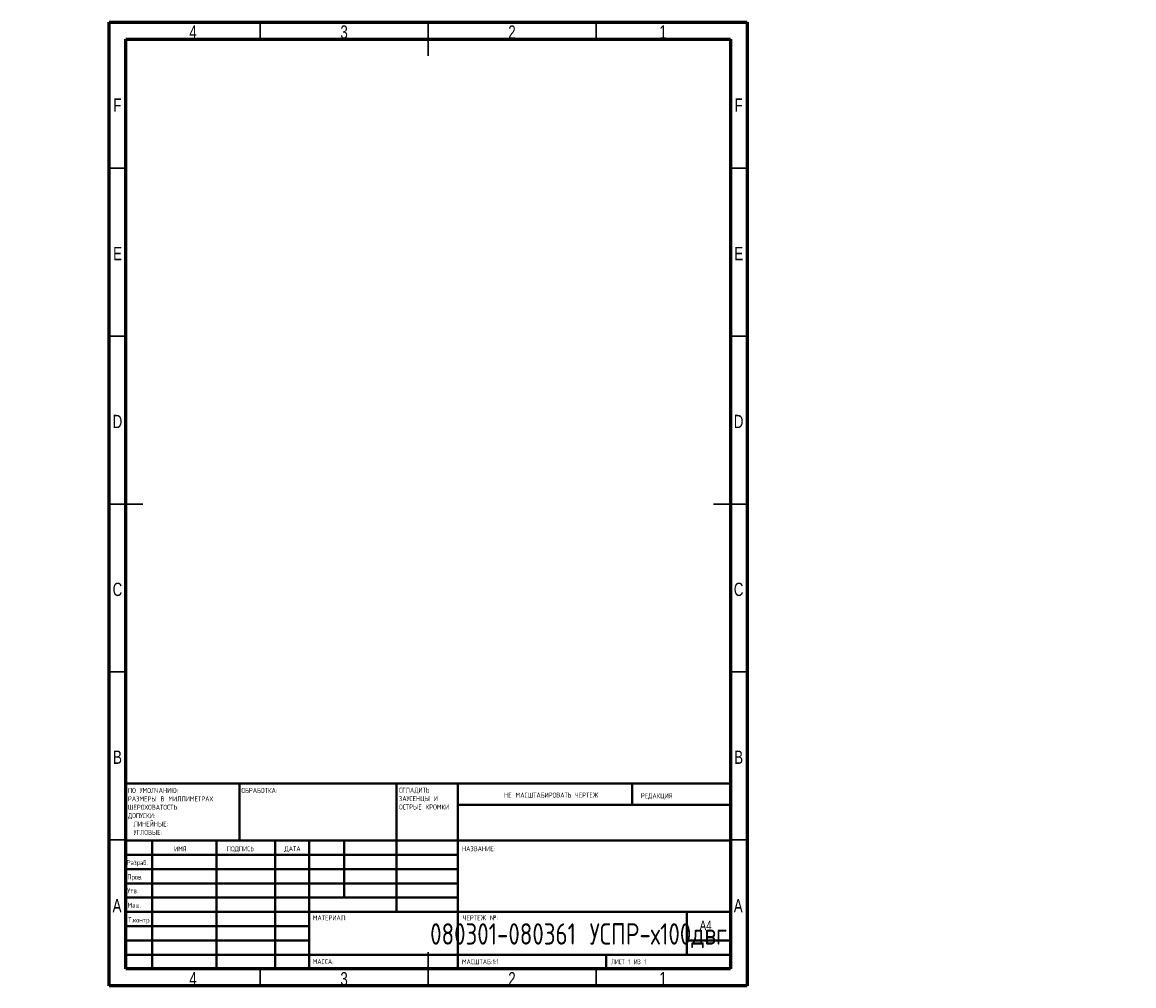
# Model space of a CAD drawing. Header units: millimetres. Extents: x -202 to 1415, y -6882 to 292.
# Tile 9 of 9: x -11 to 320, y 5 to 292. Entities that reach past the tile are written whole.
import ezdxf

# ---------------------------------------------------------------- set-up
doc = ezdxf.new("R2010")
doc.units = ezdxf.units.MM
doc.styles.add('SLDTEXTSTYLE0', font='TXT', dxfattribs={"width": 0.75, "bigfont": 'bigfont'})
doc.styles.add('SLDTEXTSTYLE1', font='TXT', dxfattribs={"width": 0.75})
doc.styles.add('SLDTEXTSTYLE2', font='TXT', dxfattribs={"width": 0.681818, "bigfont": 'bigfont'})

# ---------------------------------------------------------------- blocks, each defined once
blk = doc.blocks.new('SW_NOTE_0')
at = {"color": 0, "linetype": 'Continuous', "lineweight": 0, "char_height": 1.5, "attachment_point": 1, "style": 'SLDTEXTSTYLE0'}
for s, insert in [('\\M+18452\\M+18443\\M+1844C\\M+18440\\M+18444\\M+18449\\M+18453\\M+1845D', (0, 1.93)), ('\\M+18448\\M+18440\\M+18454\\M+18452\\M+18445\\M+1844E\\M+18457\\M+1845C \\M+18449', (0, -0.57)), ('\\M+1844F\\M+18452\\M+18453\\M+18451\\M+1845C\\M+18445 \\M+1844B\\M+18451\\M+1844F\\M+1844D\\M+1844B\\M+18449', (0, -3.07))]:
    blk.add_mtext(s, dxfattribs=dict(at, insert=insert))
blk = doc.blocks.new('SW_NOTE_1')
at = {"color": 0, "linetype": 'Continuous', "lineweight": 0, "char_height": 1.5, "attachment_point": 1, "style": 'SLDTEXTSTYLE0'}
for s, insert in [('\\M+18450\\M+1844F \\M+18454\\M+1844D\\M+1844F\\M+1844C\\M+18458\\M+18440\\M+1844E\\M+18449\\M+1845F:', (0, 1.93)), ('\\M+18451\\M+18440\\M+18448\\M+1844D\\M+18445\\M+18451\\M+1845C \\M+18442 \\M+1844D\\M+18449\\M+1844C\\M+1844C\\M+18449\\M+1844D\\M+18445\\M+18453\\M+18451\\M+18440\\M+18456', (0, -0.57)), ('\\M+18459\\M+18445\\M+18451\\M+1844F\\M+18456\\M+1844F\\M+18442\\M+18440\\M+18453\\M+1844F\\M+18452\\M+18453\\M+1845D:', (0, -3.07)), ('\\M+18444\\M+1844F\\M+18450\\M+18454\\M+18452\\M+1844B\\M+18449:', (0, -5.57)), ('\\M+1844C\\M+18449\\M+1844E\\M+18445\\M+1844A\\M+1844E\\M+1845C\\M+18445:', (1.69, -8.07)), ('\\M+18454\\M+18443\\M+1844C\\M+1844F\\M+18442\\M+1845C\\M+18445:', (1.69, -10.57))]:
    blk.add_mtext(s, dxfattribs=dict(at, insert=insert))

msp = doc.modelspace()

# ---------------------------------------------------------------- linework, layer by layer
at = {"color": 7, "linetype": 'Continuous', "lineweight": 60}
for p, q in [((15, 5), (15, 292)), ((15, 292), (205, 292)), ((205, 292), (205, 5)), ((20, 10), (20, 287)), ((20, 287), (200, 287)), ((200, 287), (200, 10)), ((200, 10), (20, 10)), ((205, 5), (15, 5))]:
    msp.add_line(p, q, dxfattribs=at)
at = {"color": 7, "linetype": 'Continuous', "lineweight": 30}
for p, q in [((60, 287), (60, 292)), ((110, 287), (110, 292)), ((110, 292), (110, 282)), ((160, 287), (160, 292)), ((20, 248.5), (15, 248.5)), ((200, 248.5), (205, 248.5)), ((20, 198.5), (15, 198.5)), ((200, 198.5), (205, 198.5)), ((20, 148.5), (15, 148.5)), ((15, 148.5), (25, 148.5)), ((205, 148.5), (195, 148.5)), ((200, 148.5), (205, 148.5)), ((20, 98.5), (15, 98.5)), ((200, 98.5), (205, 98.5)), ((20, 48.5), (15, 48.5)), ((200, 48.5), (205, 48.5)), ((110, 5), (110, 15)), ((60, 10), (60, 5)), ((110, 10), (110, 5)), ((160, 10), (160, 5))]:
    msp.add_line(p, q, dxfattribs=at)
at = {"color": 7, "linetype": 'Continuous', "lineweight": 40}
for p, q in [((20, 65.25), (200, 65.25)), ((20, 65.25), (20, 10)), ((53.8, 48.25), (53.8, 65.25)), ((100.6, 65.25), (100.6, 27)), ((118.8, 65.25), (118.8, 10)), ((170.8, 58.88), (170.8, 65.25)), ((200, 58.88), (118.8, 58.88)), ((200, 48.25), (20, 48.25)), ((27.8, 48.25), (27.8, 10)), ((46.99, 48.25), (46.99, 10)), ((64.4, 48.25), (64.4, 10)), ((74.6, 10), (74.6, 48.25)), ((85, 31.25), (85, 48.25)), ((118.8, 44), (20, 44)), ((118.8, 39.75), (20, 39.75)), ((118.8, 35.5), (20, 35.5)), ((118.8, 31.25), (20, 31.25)), ((74.6, 27), (20, 27)), ((74.6, 27), (200, 27)), ((187, 14.25), (187, 27)), ((74.6, 22.75), (20, 22.75)), ((74.6, 18.5), (20, 18.5)), ((200, 18.5), (187, 18.5)), ((20, 14.25), (200, 14.25)), ((163, 10), (163, 14.25))]:
    msp.add_line(p, q, dxfattribs=at)

# ---------------------------------------------------------------- block references
at = {"color": 7, "linetype": 'Continuous', "lineweight": 0}
for name, p in [('SW_NOTE_1', (20.59, 61.99)), ('SW_NOTE_0', (101.31, 62.07))]:
    msp.add_blockref(name, p, dxfattribs=at)

# ---------------------------------------------------------------- texts
for s, insert, char_height, attachment_point, style in [('4', (39.96, 291.06), 3.97, 2, 'SLDTEXTSTYLE1'), ('3', (84.96, 291.06), 3.97, 2, 'SLDTEXTSTYLE1'), ('2', (134.96, 291.06), 3.97, 2, 'SLDTEXTSTYLE1'), ('1', (179.96, 291.06), 3.97, 2, 'SLDTEXTSTYLE1'), ('F', (17.46, 269.31), 3.97, 2, 'SLDTEXTSTYLE1'), ('F', (202.46, 269.31), 3.97, 2, 'SLDTEXTSTYLE1'), ('E', (17.51, 225.06), 3.97, 2, 'SLDTEXTSTYLE1'), ('E', (202.51, 225.06), 3.97, 2, 'SLDTEXTSTYLE1'), ('D', (17.45, 175.06), 3.97, 2, 'SLDTEXTSTYLE1'), ('D', (202.45, 175.06), 3.97, 2, 'SLDTEXTSTYLE1'), ('C', (17.46, 125.06), 3.97, 2, 'SLDTEXTSTYLE1'), ('C', (202.46, 125.06), 3.97, 2, 'SLDTEXTSTYLE1'), ('B', (17.47, 75.06), 3.97, 2, 'SLDTEXTSTYLE1'), ('B', (202.47, 75.06), 3.97, 2, 'SLDTEXTSTYLE1'), ('\\M+1844F\\M+18441\\M+18451\\M+18440\\M+18441\\M+1844F\\M+18453\\M+1844B\\M+18440:', (54.37, 63.92), 1.5, 1, 'SLDTEXTSTYLE0'), ('\\M+1844E\\M+18445 \\M+1844D\\M+18440\\M+18452\\M+18459\\M+18453\\M+18440\\M+18441\\M+18449\\M+18451\\M+1844F\\M+18442\\M+18440\\M+18453\\M+1845D \\M+18458\\M+18445\\M+18451\\M+18453\\M+18445\\M+18447', (132.61, 62.53), 1.5, 1, 'SLDTEXTSTYLE0'), ('\\M+18451\\M+18445\\M+18444\\M+18440\\M+1844B\\M+18457\\M+18449\\M+18460', (173.33, 62.33), 1.5, 1, 'SLDTEXTSTYLE0'), ('\\M+18449\\M+1844D\\M+18460', (34.32, 46.5), 1.5, 1, 'SLDTEXTSTYLE0'), ('\\M+18450\\M+1844F\\M+18444\\M+18450\\M+18449\\M+18452\\M+1845D', (50.03, 46.56), 1.5, 1, 'SLDTEXTSTYLE0'), ('\\M+18444\\M+18440\\M+18453\\M+18440', (67.21, 46.58), 1.5, 1, 'SLDTEXTSTYLE0'), ('\\M+1844E\\M+18440\\M+18448\\M+18442\\M+18440\\M+1844E\\M+18449\\M+18445:', (120.07, 46.58), 1.5, 1, 'SLDTEXTSTYLE0'), ('\\M+18451\\M+18470\\M+18478\\M+18482\\M+18470\\M+18471.', (20.21, 42.43), 1.5, 1, 'SLDTEXTSTYLE0'), ('\\M+18450\\M+18482\\M+18480\\M+18472.', (20.41, 38.15), 1.5, 1, 'SLDTEXTSTYLE0'), ('\\M+18454\\M+18484\\M+18472.', (20.4, 34.06), 1.5, 1, 'SLDTEXTSTYLE0'), ('A', (17.34, 30.81), 3.97, 2, 'SLDTEXTSTYLE1'), ('\\M+1844D\\M+18470\\M+1848A.', (20.46, 29.73), 1.5, 1, 'SLDTEXTSTYLE0'), ('A', (202.34, 30.81), 3.97, 2, 'SLDTEXTSTYLE1'), ('080301-080361 \\M+18454\\M+18452\\M+18450\\M+18451-\\M+18487100\\M+18474\\M+18472\\M+18473', (154.8, 23.61), 6.35, 2, 'SLDTEXTSTYLE0'), ('\\M+18453.\\M+1847B\\M+18480\\M+1847E\\M+18484\\M+18482', (20.67, 25.35), 1.5, 1, 'SLDTEXTSTYLE0'), ('\\M+1844D\\M+18440\\M+18453\\M+18445\\M+18451\\M+18449\\M+18440\\M+1844C:', (75.65, 25.99), 1.5, 1, 'SLDTEXTSTYLE0'), ('\\M+18458\\M+18445\\M+18451\\M+18453\\M+18445\\M+18447 \\M+18782:', (120.37, 25.99), 1.5, 1, 'SLDTEXTSTYLE0'), ('A4', (190.87, 24.41), 2.91, 1, 'SLDTEXTSTYLE1'), ('\\M+1844D\\M+18440\\M+18452\\M+18452\\M+18440:', (75.62, 12.95), 1.4986, 1, 'SLDTEXTSTYLE0'), ('\\M+1844D\\M+18440\\M+18452\\M+18459\\M+18453\\M+18440\\M+18441:1:1', (120.07, 12.9), 1.5, 1, 'SLDTEXTSTYLE0'), ('\\M+1844C\\M+18449\\M+18452\\M+18453 1 \\M+18449\\M+18448 1', (164.48, 12.9), 1.5, 1, 'SLDTEXTSTYLE2'), ('4', (39.96, 9.06), 3.97, 2, 'SLDTEXTSTYLE1'), ('3', (84.96, 9.06), 3.97, 2, 'SLDTEXTSTYLE1'), ('2', (134.96, 9.06), 3.97, 2, 'SLDTEXTSTYLE1'), ('1', (179.96, 9.06), 3.97, 2, 'SLDTEXTSTYLE1')]:
    msp.add_mtext(s, dxfattribs=dict(at, insert=insert, char_height=char_height, attachment_point=attachment_point, style=style))

doc.saveas('drawing.dxf')
